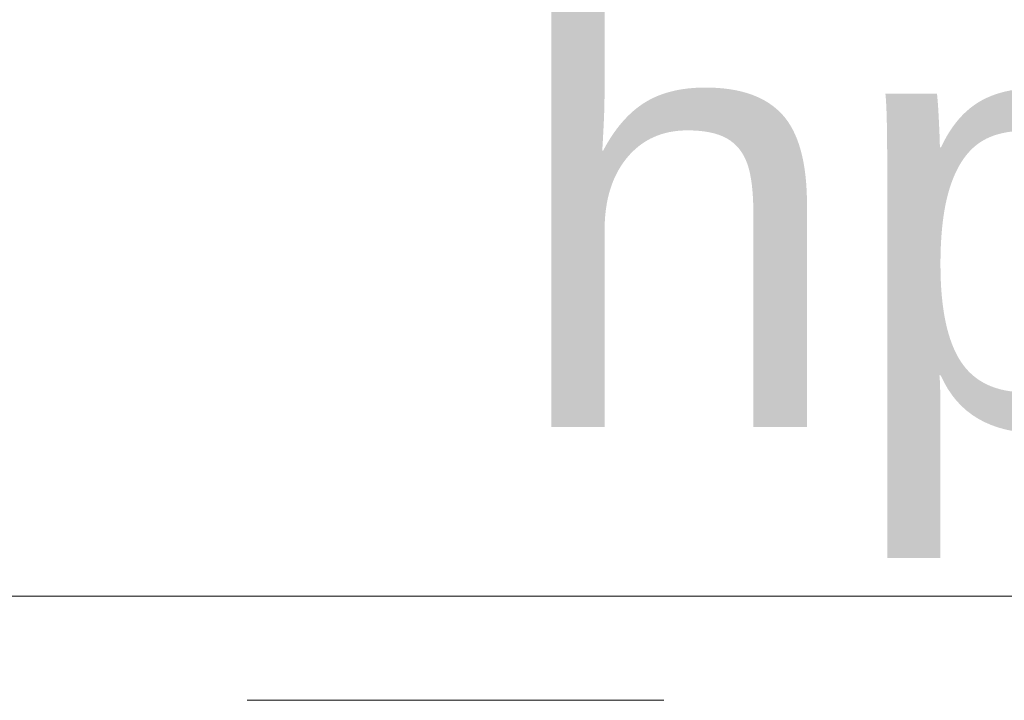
# Model space of a CAD drawing. Header units: millimetres. Extents: x 922208 to 1069538, y -182208 to -99877.
# Tile 148 of 256: x 990569 to 990852, y -172535 to -172339. Entities that reach past the tile are written whole.
import ezdxf

# ---------------------------------------------------------------- set-up
doc = ezdxf.new("R2010")
doc.units = ezdxf.units.MM
doc.header["$MEASUREMENT"] = 0
doc.linetypes.add('HIDDEN', pattern=[20, 10, -10])
doc.linetypes.add('Przerywana', pattern=[240, 120, -120])
for name, color, linetype, lineweight in [('IS_POWRÓT', 5, 'HIDDEN', 30), ('Nowe_220-A Ściany_Nr_pióra__3', 7, 'Continuous', 13), ('Nowe_220-A Ściany_Nr_pióra__7', 7, 'Continuous', 13)]:
    doc.layers.add(name, color=color, linetype=linetype, lineweight=lineweight)
doc.styles.add('STYL_AUTOMATYCZNY_1', font='arial.ttf')

# ---------------------------------------------------------------- blocks, each defined once
blk = doc.blocks.new('parter01')
at = {"layer": 'Nowe_220-A Ściany_Nr_pióra__3', "color": 7, "linetype": 'Continuous', "lineweight": 0}
blk.add_line((991474.38408, -112820.02068), (990374.38408, -112820.02068), dxfattribs=at)
at = {"layer": 'Nowe_220-A Ściany_Nr_pióra__3', "color": 7, "linetype": 'Przerywana', "lineweight": 0}
blk.add_line((991474.38408, -112850.02068), (990374.38408, -112850.02068), dxfattribs=at)
at = {"layer": 'Nowe_220-A Ściany_Nr_pióra__7', "color": 7, "linetype": 'Continuous', "lineweight": 0, "insert": (990709.88908, -112809.08834), "char_height": 125, "attachment_point": 7, "style": 'STYL_AUTOMATYCZNY_1'}
blk.add_mtext('\\A1;{\\pql;\\pt0;\\fArial|b0|i0|c238|p0;\\W1.000000;hp 85\\fArial|b0|i0|c238|p0;\\W1.000000;\\A1{\\H.66x;\\S^  ;}\\fArial|b0|i0|c238|p0;\\W1.000000;\\fArial|b0|i0|c238|p0;\\W1.000000;}', dxfattribs=at)

msp = doc.modelspace()

# ---------------------------------------------------------------- block references
at = {"layer": 'IS_POWRÓT', "color": 27, "linetype": 'ByBlock', "lineweight": 30}
msp.add_blockref('parter01', (0, -59685.16), dxfattribs=at)

doc.saveas('drawing.dxf')
